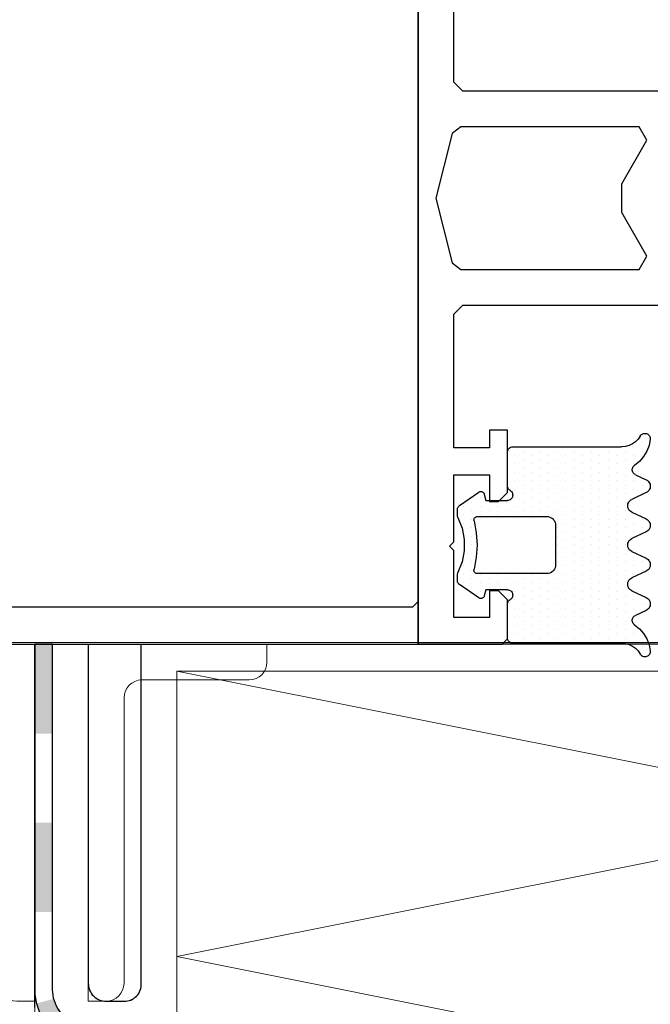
# Model space of a CAD drawing. Extents: x 4615668 to 9294084, y 5325188 to 10688993.
# Tile 220 of 256: x 4639509.65 to 4639513.18, y 5327147.94 to 5327153.46. Entities that reach past the tile are written whole.
import ezdxf

# ---------------------------------------------------------------- set-up
doc = ezdxf.new("R2010")
doc.units = 0
doc.header["$MEASUREMENT"] = 0
for name, color, linetype, lineweight in [('A_wymiary', 152, 'Continuous', 5), ('ATH 1-0', 142, 'Continuous', 5), ('ATH 2-0', 40, 'Continuous', 5), ('ATH 3-0', 102, 'Continuous', 5), ('ATH Al', 5, 'Continuous', 5), ('AW_OBRÓBKI', 3, 'Continuous', 5)]:
    doc.layers.add(name, color=color, linetype=linetype, lineweight=lineweight)
for name, color, linetype in [('ConProfile', 7, 'Continuous'), ('CrossSectionsGums', 7, 'Continuous'), ('CrossSectionsProfils', 7, 'Continuous'), ('DIM', 7, 'Continuous')]:
    doc.layers.add(name, color=color, linetype=linetype)
doc.styles.add('Arial Narrow 20', font='arial.ttf', dxfattribs={"height": 20})
doc.dimstyles.new('1do100 ok', dxfattribs={"dimscale": 0.5, "dimtxt": 12, "dimasz": 25, "dimexe": 20, "dimexo": 0, "dimgap": 5, "dimtad": 1, "dimdec": 0, "dimzin": 9, "dimtxsty": 'Arial Narrow 20', "dimblk": 'ARCHTICK', "dimcen": 3, "dimdle": 20, "dimclrd": 256, "dimclre": 256, "dimclrt": 256, "dimadec": 0, "dimazin": 2, "dimtfac": 1, "dimtdec": 0, "dimtix": 1, "dimtmove": 2, "dimatfit": 3, "dimldrblk": 'NONE', "dimfxl": 0, "dimtvp": 1, "dimtolj": 1, "dimtzin": 0, "dimlwd": 5, "dimlwe": 5, "dimarcsym": 0})

# ---------------------------------------------------------------- blocks, each defined once
blk = doc.blocks.new('K43_2153_X', base_point=(858.06159, 1427.40338))
at = {"layer": 'CrossSectionsProfils', "flags": 128}
for points in [[(853.35942, 1452.40358), (853.05942, 1452.10358), (853.05942, 1449.90349), (853.55942, 1449.40349), (854.05942, 1449.40349), (854.05942, 1450.90326), (856.05942, 1450.90326), (856.05942, 1447.15326), (856.30942, 1446.90326), (856.05942, 1446.65326), (856.05942, 1442.90326), (854.05942, 1442.90326), (854.05942, 1444.40349), (853.55942, 1444.40349), (853.05942, 1443.90349), (853.05942, 1440.40326), (854.05942, 1440.40326), (854.05942, 1441.40326), (856.05942, 1441.40326), (856.05942, 1433.90338), (855.55942, 1433.40338), (838.36159, 1433.40338)], [(838.36159, 1421.40338), (855.55942, 1421.40338), (856.05942, 1420.90338), (856.05942, 1413.40349)], [(942.05942, 1452.40358), (853.35942, 1452.40358)], [(933.85942, 1450.30358), (858.35942, 1450.30358), (858.05942, 1450.00358), (858.05942, 1404.80317), (858.35942, 1404.50317), (933.85942, 1404.50317)], [(855.66903, 1431.40338), (845.68039, 1431.40338), (845.24738, 1430.65338), (846.65967, 1428.20722), (846.65967, 1426.59953), (845.24738, 1424.15338), (845.68039, 1423.40338), (855.66903, 1423.40338), (856.1541, 1423.78211), (857.0594, 1427.40338), (856.1541, 1431.02464), (855.66903, 1431.40338)]]:
    blk.add_lwpolyline(points, dxfattribs=at)
blk = doc.blocks.new('Hatch84419', base_point=(5906.918, 668.989))
at = {"layer": 'CrossSectionsGums', "color": 8}
for p, q in [((6276.314, 681.534), (6276.314, 681.534)), ((6276.79, 681.534), (6276.79, 681.534)), ((6277.267, 681.534), (6277.267, 681.534)), ((6279.171, 681.534), (6279.171, 681.534)), ((6281.077, 681.534), (6281.077, 681.534)), ((6281.553, 681.534), (6281.553, 681.534)), ((6283.458, 681.534), (6283.458, 681.534)), ((6283.934, 681.534), (6283.934, 681.534)), ((6285.363, 681.534), (6285.363, 681.534)), ((6285.839, 681.534), (6285.839, 681.534)), ((6287.744, 681.534), (6287.744, 681.534)), ((6288.22, 681.534), (6288.22, 681.534)), ((6277.028, 681.057), (6277.028, 681.057)), ((6277.504, 681.057), (6277.504, 681.057)), ((6277.98, 681.057), (6277.98, 681.057)), ((6278.933, 681.057), (6278.933, 681.057)), ((6279.41, 681.057), (6279.41, 681.057)), ((6280.838, 681.057), (6280.838, 681.057)), ((6281.314, 681.057), (6281.314, 681.057)), ((6281.791, 681.057), (6281.791, 681.057)), ((6283.219, 681.057), (6283.219, 681.057)), ((6283.696, 681.057), (6283.696, 681.057)), ((6284.172, 681.057), (6284.172, 681.057)), ((6285.125, 681.057), (6285.125, 681.057)), ((6285.601, 681.057), (6285.601, 681.057)), ((6286.077, 681.057), (6286.077, 681.057)), ((6287.029, 681.057), (6287.029, 681.057)), ((6287.506, 681.057), (6287.506, 681.057)), ((6287.982, 681.057), (6287.982, 681.057)), ((6277.266, 680.581), (6277.266, 680.581)), ((6277.742, 680.581), (6277.742, 680.581)), ((6278.219, 680.581), (6278.219, 680.581)), ((6278.695, 680.581), (6278.695, 680.581)), ((6279.171, 680.581), (6279.171, 680.581)), ((6279.647, 680.581), (6279.647, 680.581)), ((6280.124, 680.581), (6280.124, 680.581)), ((6280.6, 680.581), (6280.6, 680.581)), ((6281.076, 680.581), (6281.076, 680.581)), ((6281.552, 680.581), (6281.552, 680.581)), ((6282.029, 680.581), (6282.029, 680.581)), ((6282.505, 680.581), (6282.505, 680.581)), ((6282.981, 680.581), (6282.981, 680.581)), ((6283.458, 680.581), (6283.458, 680.581)), ((6283.934, 680.581), (6283.934, 680.581)), ((6284.41, 680.581), (6284.41, 680.581)), ((6284.886, 680.581), (6284.886, 680.581)), ((6285.362, 680.581), (6285.362, 680.581)), ((6285.839, 680.581), (6285.839, 680.581)), ((6286.315, 680.581), (6286.315, 680.581)), ((6286.791, 680.581), (6286.791, 680.581)), ((6287.268, 680.581), (6287.268, 680.581)), ((6287.744, 680.581), (6287.744, 680.581)), ((6277.028, 680.105), (6277.028, 680.105)), ((6277.504, 680.105), (6277.504, 680.105)), ((6277.981, 680.105), (6277.981, 680.105)), ((6278.457, 680.105), (6278.457, 680.105)), ((6278.934, 680.105), (6278.934, 680.105)), ((6279.41, 680.105), (6279.41, 680.105)), ((6279.886, 680.105), (6279.886, 680.105)), ((6280.362, 680.105), (6280.362, 680.105)), ((6280.838, 680.105), (6280.838, 680.105)), ((6281.314, 680.105), (6281.314, 680.105)), ((6281.791, 680.105), (6281.791, 680.105)), ((6282.267, 680.105), (6282.267, 680.105)), ((6282.743, 680.105), (6282.743, 680.105)), ((6283.22, 680.105), (6283.22, 680.105)), ((6283.696, 680.105), (6283.696, 680.105)), ((6284.172, 680.105), (6284.172, 680.105)), ((6284.648, 680.105), (6284.648, 680.105)), ((6285.125, 680.105), (6285.125, 680.105)), ((6285.601, 680.105), (6285.601, 680.105)), ((6286.077, 680.105), (6286.077, 680.105)), ((6286.553, 680.105), (6286.553, 680.105)), ((6287.03, 680.105), (6287.03, 680.105)), ((6287.506, 680.105), (6287.506, 680.105)), ((6277.266, 679.628), (6277.266, 679.628)), ((6277.743, 679.628), (6277.743, 679.628)), ((6278.219, 679.628), (6278.219, 679.628)), ((6278.695, 679.628), (6278.695, 679.628)), ((6279.171, 679.628), (6279.171, 679.628)), ((6279.647, 679.628), (6279.647, 679.628)), ((6280.124, 679.628), (6280.124, 679.628)), ((6280.6, 679.628), (6280.6, 679.628)), ((6281.076, 679.628), (6281.076, 679.628)), ((6281.553, 679.628), (6281.553, 679.628)), ((6282.029, 679.628), (6282.029, 679.628)), ((6282.505, 679.628), (6282.505, 679.628)), ((6282.981, 679.628), (6282.981, 679.628)), ((6283.458, 679.628), (6283.458, 679.628)), ((6283.934, 679.628), (6283.934, 679.628)), ((6284.41, 679.628), (6284.41, 679.628)), ((6284.886, 679.628), (6284.886, 679.628)), ((6285.363, 679.628), (6285.363, 679.628)), ((6285.839, 679.628), (6285.839, 679.628)), ((6286.315, 679.628), (6286.315, 679.628)), ((6286.792, 679.628), (6286.792, 679.628)), ((6287.268, 679.628), (6287.268, 679.628)), ((6287.744, 679.628), (6287.744, 679.628)), ((6277.028, 679.152), (6277.028, 679.152)), ((6277.267, 678.676), (6277.267, 678.676)), ((6277.504, 679.152), (6277.504, 679.152)), ((6277.743, 678.676), (6277.743, 678.676)), ((6277.98, 679.152), (6277.98, 679.152)), ((6278.219, 678.676), (6278.219, 678.676)), ((6278.457, 679.152), (6278.457, 679.152)), ((6278.695, 678.676), (6278.695, 678.676)), ((6278.933, 679.152), (6278.933, 679.152)), ((6279.171, 678.676), (6279.171, 678.676)), ((6279.409, 679.152), (6279.409, 679.152)), ((6279.648, 678.676), (6279.648, 678.676)), ((6279.886, 679.152), (6279.886, 679.152)), ((6280.124, 678.676), (6280.124, 678.676)), ((6280.362, 679.152), (6280.362, 679.152)), ((6280.6, 678.676), (6280.6, 678.676)), ((6280.838, 679.152), (6280.838, 679.152)), ((6281.077, 678.676), (6281.077, 678.676)), ((6281.314, 679.152), (6281.314, 679.152)), ((6281.553, 678.676), (6281.553, 678.676)), ((6281.791, 679.152), (6281.791, 679.152)), ((6282.029, 678.676), (6282.029, 678.676)), ((6282.267, 679.152), (6282.267, 679.152)), ((6282.505, 678.676), (6282.505, 678.676)), ((6282.743, 679.152), (6282.743, 679.152)), ((6282.981, 678.676), (6282.981, 678.676)), ((6283.219, 679.152), (6283.219, 679.152)), ((6283.458, 678.676), (6283.458, 678.676)), ((6283.695, 679.152), (6283.695, 679.152)), ((6283.934, 678.676), (6283.934, 678.676)), ((6284.172, 679.152), (6284.172, 679.152)), ((6284.41, 678.676), (6284.41, 678.676)), ((6284.648, 679.152), (6284.648, 679.152)), ((6284.887, 678.676), (6284.887, 678.676)), ((6285.125, 679.152), (6285.125, 679.152)), ((6285.363, 678.676), (6285.363, 678.676)), ((6285.601, 679.152), (6285.601, 679.152)), ((6285.839, 678.676), (6285.839, 678.676)), ((6286.077, 679.152), (6286.077, 679.152)), ((6286.315, 678.676), (6286.315, 678.676)), ((6286.553, 679.152), (6286.553, 679.152)), ((6286.792, 678.676), (6286.792, 678.676)), ((6287.029, 679.152), (6287.029, 679.152)), ((6287.268, 678.676), (6287.268, 678.676)), ((6287.505, 679.152), (6287.505, 679.152)), ((6287.744, 678.676), (6287.744, 678.676)), ((6277.028, 678.2), (6277.028, 678.2)), ((6277.504, 678.2), (6277.504, 678.2)), ((6277.981, 678.2), (6277.981, 678.2)), ((6278.457, 678.2), (6278.457, 678.2)), ((6278.933, 678.2), (6278.933, 678.2)), ((6279.41, 678.2), (6279.41, 678.2)), ((6279.886, 678.2), (6279.886, 678.2)), ((6280.362, 678.2), (6280.362, 678.2)), ((6280.838, 678.2), (6280.838, 678.2)), ((6281.314, 678.2), (6281.314, 678.2)), ((6281.791, 678.2), (6281.791, 678.2)), ((6282.267, 678.2), (6282.267, 678.2)), ((6282.743, 678.2), (6282.743, 678.2)), ((6283.219, 678.2), (6283.219, 678.2)), ((6283.696, 678.2), (6283.696, 678.2)), ((6284.172, 678.2), (6284.172, 678.2)), ((6284.648, 678.2), (6284.648, 678.2)), ((6285.125, 678.2), (6285.125, 678.2)), ((6285.601, 678.2), (6285.601, 678.2)), ((6286.077, 678.2), (6286.077, 678.2)), ((6286.553, 678.2), (6286.553, 678.2)), ((6287.029, 678.2), (6287.029, 678.2)), ((6287.506, 678.2), (6287.506, 678.2)), ((6277.266, 677.724), (6277.266, 677.724)), ((6277.743, 677.724), (6277.743, 677.724)), ((6278.219, 677.724), (6278.219, 677.724)), ((6278.695, 677.724), (6278.695, 677.724)), ((6279.171, 677.724), (6279.171, 677.724)), ((6279.647, 677.724), (6279.647, 677.724)), ((6280.124, 677.724), (6280.124, 677.724)), ((6280.6, 677.724), (6280.6, 677.724)), ((6281.076, 677.724), (6281.076, 677.724)), ((6281.552, 677.724), (6281.552, 677.724)), ((6282.029, 677.724), (6282.029, 677.724)), ((6282.505, 677.724), (6282.505, 677.724)), ((6282.981, 677.724), (6282.981, 677.724)), ((6283.458, 677.724), (6283.458, 677.724)), ((6283.934, 677.724), (6283.934, 677.724)), ((6284.41, 677.724), (6284.41, 677.724)), ((6284.886, 677.724), (6284.886, 677.724)), ((6285.362, 677.724), (6285.362, 677.724)), ((6285.839, 677.724), (6285.839, 677.724)), ((6286.315, 677.724), (6286.315, 677.724)), ((6286.791, 677.724), (6286.791, 677.724)), ((6287.268, 677.724), (6287.268, 677.724)), ((6287.744, 677.724), (6287.744, 677.724)), ((6277.028, 677.247), (6277.028, 677.247)), ((6277.505, 677.247), (6277.505, 677.247)), ((6277.981, 677.247), (6277.981, 677.247)), ((6278.457, 677.247), (6278.457, 677.247)), ((6278.934, 677.247), (6278.934, 677.247)), ((6279.41, 677.247), (6279.41, 677.247)), ((6279.886, 677.247), (6279.886, 677.247)), ((6280.362, 677.247), (6280.362, 677.247)), ((6280.838, 677.247), (6280.838, 677.247)), ((6281.314, 677.247), (6281.314, 677.247)), ((6281.791, 677.247), (6281.791, 677.247)), ((6282.267, 677.247), (6282.267, 677.247)), ((6282.743, 677.247), (6282.743, 677.247)), ((6283.22, 677.247), (6283.22, 677.247)), ((6283.696, 677.247), (6283.696, 677.247)), ((6284.172, 677.247), (6284.172, 677.247)), ((6284.648, 677.247), (6284.648, 677.247)), ((6285.125, 677.247), (6285.125, 677.247)), ((6285.601, 677.247), (6285.601, 677.247)), ((6286.077, 677.247), (6286.077, 677.247)), ((6286.553, 677.247), (6286.553, 677.247)), ((6287.03, 677.247), (6287.03, 677.247)), ((6287.506, 677.247), (6287.506, 677.247)), ((6277.267, 676.771), (6277.267, 676.771)), ((6277.743, 676.771), (6277.743, 676.771)), ((6278.219, 676.771), (6278.219, 676.771)), ((6278.695, 676.771), (6278.695, 676.771)), ((6279.171, 676.771), (6279.171, 676.771)), ((6279.647, 676.771), (6279.647, 676.771)), ((6280.124, 676.771), (6280.124, 676.771)), ((6280.6, 676.771), (6280.6, 676.771)), ((6281.076, 676.771), (6281.076, 676.771)), ((6281.553, 676.771), (6281.553, 676.771)), ((6282.029, 676.771), (6282.029, 676.771)), ((6282.505, 676.771), (6282.505, 676.771)), ((6282.981, 676.771), (6282.981, 676.771)), ((6283.458, 676.771), (6283.458, 676.771)), ((6283.934, 676.771), (6283.934, 676.771)), ((6284.41, 676.771), (6284.41, 676.771)), ((6284.886, 676.771), (6284.886, 676.771)), ((6285.363, 676.771), (6285.363, 676.771)), ((6285.839, 676.771), (6285.839, 676.771)), ((6286.315, 676.771), (6286.315, 676.771)), ((6286.792, 676.771), (6286.792, 676.771)), ((6287.268, 676.771), (6287.268, 676.771)), ((6287.744, 676.771), (6287.744, 676.771)), ((6277.028, 676.295), (6277.028, 676.295)), ((6277.504, 676.295), (6277.504, 676.295)), ((6277.98, 676.295), (6277.98, 676.295)), ((6278.457, 676.295), (6278.457, 676.295)), ((6278.933, 676.295), (6278.933, 676.295)), ((6279.409, 676.295), (6279.409, 676.295)), ((6279.886, 676.295), (6279.886, 676.295)), ((6280.362, 676.295), (6280.362, 676.295)), ((6280.838, 676.295), (6280.838, 676.295)), ((6284.172, 676.295), (6284.172, 676.295)), ((6284.648, 676.295), (6284.648, 676.295)), ((6285.125, 676.295), (6285.125, 676.295)), ((6285.601, 676.295), (6285.601, 676.295)), ((6286.077, 676.295), (6286.077, 676.295)), ((6286.553, 676.295), (6286.553, 676.295)), ((6287.029, 676.295), (6287.029, 676.295)), ((6287.505, 676.295), (6287.505, 676.295)), ((6277.028, 675.342), (6277.028, 675.342)), ((6277.267, 675.818), (6277.267, 675.818)), ((6277.504, 675.342), (6277.504, 675.342)), ((6277.743, 675.818), (6277.743, 675.818)), ((6277.981, 675.342), (6277.981, 675.342)), ((6278.219, 675.818), (6278.219, 675.818)), ((6278.457, 675.342), (6278.457, 675.342)), ((6278.695, 675.818), (6278.695, 675.818)), ((6278.933, 675.342), (6278.933, 675.342)), ((6279.171, 675.818), (6279.171, 675.818)), ((6279.41, 675.342), (6279.41, 675.342)), ((6279.648, 675.818), (6279.648, 675.818)), ((6279.886, 675.342), (6279.886, 675.342)), ((6280.124, 675.818), (6280.124, 675.818)), ((6280.362, 675.342), (6280.362, 675.342)), ((6280.6, 675.818), (6280.6, 675.818)), ((6280.838, 675.342), (6280.838, 675.342)), ((6284.172, 675.342), (6284.172, 675.342)), ((6284.41, 675.818), (6284.41, 675.818)), ((6284.648, 675.342), (6284.648, 675.342)), ((6284.887, 675.818), (6284.887, 675.818)), ((6285.125, 675.342), (6285.125, 675.342)), ((6285.363, 675.818), (6285.363, 675.818)), ((6285.601, 675.342), (6285.601, 675.342)), ((6285.839, 675.818), (6285.839, 675.818)), ((6286.077, 675.342), (6286.077, 675.342)), ((6286.315, 675.818), (6286.315, 675.818)), ((6286.553, 675.342), (6286.553, 675.342)), ((6286.792, 675.818), (6286.792, 675.818)), ((6287.029, 675.342), (6287.029, 675.342)), ((6287.268, 675.818), (6287.268, 675.818)), ((6287.506, 675.342), (6287.506, 675.342)), ((6287.744, 675.818), (6287.744, 675.818)), ((6277.266, 674.866), (6277.266, 674.866)), ((6277.743, 674.866), (6277.743, 674.866)), ((6278.219, 674.866), (6278.219, 674.866)), ((6278.695, 674.866), (6278.695, 674.866)), ((6279.171, 674.866), (6279.171, 674.866)), ((6279.647, 674.866), (6279.647, 674.866)), ((6280.124, 674.866), (6280.124, 674.866)), ((6280.6, 674.866), (6280.6, 674.866)), ((6284.41, 674.866), (6284.41, 674.866)), ((6284.886, 674.866), (6284.886, 674.866)), ((6285.362, 674.866), (6285.362, 674.866)), ((6285.839, 674.866), (6285.839, 674.866)), ((6286.315, 674.866), (6286.315, 674.866)), ((6286.791, 674.866), (6286.791, 674.866)), ((6287.268, 674.866), (6287.268, 674.866)), ((6287.744, 674.866), (6287.744, 674.866)), ((6277.028, 674.39), (6277.028, 674.39)), ((6277.505, 674.39), (6277.505, 674.39)), ((6277.981, 674.39), (6277.981, 674.39)), ((6278.457, 674.39), (6278.457, 674.39)), ((6278.934, 674.39), (6278.934, 674.39)), ((6279.41, 674.39), (6279.41, 674.39)), ((6279.886, 674.39), (6279.886, 674.39)), ((6280.362, 674.39), (6280.362, 674.39)), ((6280.838, 674.39), (6280.838, 674.39)), ((6284.172, 674.39), (6284.172, 674.39)), ((6284.648, 674.39), (6284.648, 674.39)), ((6285.125, 674.39), (6285.125, 674.39)), ((6285.601, 674.39), (6285.601, 674.39)), ((6286.077, 674.39), (6286.077, 674.39)), ((6286.553, 674.39), (6286.553, 674.39)), ((6287.03, 674.39), (6287.03, 674.39)), ((6287.506, 674.39), (6287.506, 674.39)), ((6280.124, 673.914), (6280.124, 673.914)), ((6280.6, 673.914), (6280.6, 673.914)), ((6284.41, 673.914), (6284.41, 673.914)), ((6284.886, 673.914), (6284.886, 673.914)), ((6280.362, 673.437), (6280.362, 673.437)), ((6280.838, 673.437), (6280.838, 673.437)), ((6284.172, 673.437), (6284.172, 673.437)), ((6284.648, 673.437), (6284.648, 673.437)), ((6280.124, 672.961), (6280.124, 672.961)), ((6280.6, 672.961), (6280.6, 672.961)), ((6284.41, 672.961), (6284.41, 672.961)), ((6284.887, 672.961), (6284.887, 672.961)), ((6279.886, 672.485), (6279.886, 672.485)), ((6280.124, 672.008), (6280.124, 672.008)), ((6280.362, 672.485), (6280.362, 672.485)), ((6280.6, 672.008), (6280.6, 672.008)), ((6280.838, 672.485), (6280.838, 672.485)), ((6281.076, 672.008), (6281.076, 672.008)), ((6281.553, 672.008), (6281.553, 672.008)), ((6282.029, 672.008), (6282.029, 672.008)), ((6282.505, 672.008), (6282.505, 672.008)), ((6282.981, 672.008), (6282.981, 672.008)), ((6283.458, 672.008), (6283.458, 672.008)), ((6283.934, 672.008), (6283.934, 672.008)), ((6284.172, 672.485), (6284.172, 672.485)), ((6284.41, 672.008), (6284.41, 672.008)), ((6284.648, 672.485), (6284.648, 672.485)), ((6284.886, 672.008), (6284.886, 672.008)), ((6285.125, 672.485), (6285.125, 672.485)), ((6280.362, 671.532), (6280.362, 671.532)), ((6280.838, 671.532), (6280.838, 671.532)), ((6281.315, 671.532), (6281.315, 671.532)), ((6281.791, 671.532), (6281.791, 671.532)), ((6283.22, 671.532), (6283.22, 671.532)), ((6283.696, 671.532), (6283.696, 671.532)), ((6284.172, 671.532), (6284.172, 671.532)), ((6284.648, 671.532), (6284.648, 671.532))]:
    blk.add_line(p, q, dxfattribs=at)
blk = doc.blocks.new('120484', base_point=(6276.918, 673.989))
at = {"layer": 'CrossSectionsGums', "color": 1}
for p, q in [((6276.353, 681.939), (6276.313, 681.908)), ((6276.398, 681.964), (6276.353, 681.939)), ((6276.446, 681.98), (6276.398, 681.964)), ((6276.496, 681.988), (6276.446, 681.98)), ((6276.547, 681.987), (6276.496, 681.988)), ((6276.894, 681.922), (6276.547, 681.987)), ((6279.009, 681.951), (6278.949, 681.917)), ((6279.075, 681.975), (6279.009, 681.951)), ((6279.144, 681.987), (6279.075, 681.975)), ((6279.213, 681.987), (6279.144, 681.987)), ((6279.282, 681.975), (6279.213, 681.987)), ((6279.348, 681.951), (6279.282, 681.975)), ((6279.408, 681.917), (6279.348, 681.951)), ((6281.209, 681.951), (6281.149, 681.917)), ((6281.275, 681.975), (6281.209, 681.951)), ((6281.344, 681.987), (6281.275, 681.975)), ((6281.413, 681.987), (6281.344, 681.987)), ((6281.482, 681.975), (6281.413, 681.987)), ((6281.548, 681.951), (6281.482, 681.975)), ((6281.608, 681.916), (6281.548, 681.951)), ((6283.409, 681.951), (6283.349, 681.917)), ((6283.475, 681.975), (6283.409, 681.951)), ((6283.543, 681.987), (6283.475, 681.975)), ((6283.613, 681.987), (6283.543, 681.987)), ((6283.682, 681.975), (6283.613, 681.987)), ((6283.747, 681.951), (6283.682, 681.975)), ((6283.808, 681.917), (6283.747, 681.951)), ((6285.609, 681.951), (6285.549, 681.917)), ((6285.675, 681.975), (6285.609, 681.951)), ((6285.744, 681.987), (6285.675, 681.975)), ((6285.813, 681.987), (6285.744, 681.987)), ((6285.882, 681.975), (6285.813, 681.987)), ((6285.947, 681.951), (6285.882, 681.975)), ((6286.008, 681.916), (6285.947, 681.951)), ((6288.41, 681.987), (6288.063, 681.922)), ((6288.461, 681.988), (6288.41, 681.987)), ((6288.511, 681.98), (6288.461, 681.988)), ((6288.559, 681.964), (6288.511, 681.98)), ((6288.604, 681.939), (6288.559, 681.964)), ((6288.644, 681.908), (6288.604, 681.939)), ((6276.221, 681.73), (6276.218, 681.679)), ((6276.218, 681.679), (6276.224, 681.628)), ((6276.232, 681.779), (6276.221, 681.73)), ((6276.224, 681.628), (6276.239, 681.579)), ((6276.251, 681.827), (6276.232, 681.779)), ((6276.239, 681.579), (6276.261, 681.533)), ((6276.278, 681.87), (6276.251, 681.827)), ((6276.261, 681.533), (6276.291, 681.492)), ((6276.313, 681.908), (6276.278, 681.87)), ((6276.291, 681.492), (6276.328, 681.457)), ((6276.328, 681.457), (6276.37, 681.428)), ((6276.544, 681.308), (6276.37, 681.428)), ((6277.223, 681.797), (6276.894, 681.922)), ((6277.525, 681.617), (6277.223, 681.797)), ((6277.791, 681.386), (6277.525, 681.617)), ((6278.013, 681.112), (6277.791, 681.386)), ((6278.816, 681.758), (6278.533, 681.152)), ((6278.851, 681.818), (6278.816, 681.758)), ((6278.896, 681.872), (6278.851, 681.818)), ((6278.949, 681.917), (6278.896, 681.872)), ((6279.461, 681.872), (6279.408, 681.917)), ((6279.506, 681.818), (6279.461, 681.872)), ((6279.541, 681.758), (6279.506, 681.818)), ((6279.916, 680.954), (6279.541, 681.758)), ((6281.016, 681.758), (6280.641, 680.954)), ((6281.051, 681.818), (6281.016, 681.758)), ((6281.096, 681.872), (6281.051, 681.818)), ((6281.149, 681.917), (6281.096, 681.872)), ((6281.661, 681.872), (6281.608, 681.916)), ((6281.706, 681.818), (6281.661, 681.872)), ((6281.741, 681.758), (6281.706, 681.818)), ((6282.116, 680.954), (6281.741, 681.758)), ((6283.216, 681.758), (6282.841, 680.954)), ((6283.251, 681.818), (6283.216, 681.758)), ((6283.295, 681.872), (6283.251, 681.818)), ((6283.349, 681.917), (6283.295, 681.872)), ((6283.861, 681.872), (6283.808, 681.917)), ((6283.906, 681.818), (6283.861, 681.872)), ((6283.941, 681.758), (6283.906, 681.818)), ((6284.316, 680.954), (6283.941, 681.758)), ((6285.416, 681.758), (6285.041, 680.954)), ((6285.451, 681.818), (6285.416, 681.758)), ((6285.496, 681.872), (6285.451, 681.818)), ((6285.549, 681.917), (6285.496, 681.872)), ((6286.061, 681.872), (6286.008, 681.916)), ((6286.106, 681.818), (6286.061, 681.872)), ((6286.141, 681.758), (6286.106, 681.818)), ((6286.423, 681.152), (6286.141, 681.758)), ((6287.166, 681.386), (6286.944, 681.112)), ((6287.432, 681.617), (6287.166, 681.386)), ((6287.734, 681.797), (6287.432, 681.617)), ((6288.063, 681.922), (6287.734, 681.797)), ((6288.587, 681.428), (6288.413, 681.308)), ((6288.587, 681.428), (6288.629, 681.457)), ((6288.629, 681.457), (6288.665, 681.492)), ((6288.678, 681.87), (6288.644, 681.908)), ((6288.665, 681.492), (6288.695, 681.533)), ((6288.705, 681.827), (6288.678, 681.87)), ((6288.695, 681.533), (6288.718, 681.579)), ((6288.725, 681.779), (6288.705, 681.827)), ((6288.718, 681.579), (6288.733, 681.628)), ((6288.736, 681.73), (6288.725, 681.779)), ((6288.733, 681.628), (6288.739, 681.679)), ((6288.739, 681.679), (6288.736, 681.73)), ((6276.694, 681.16), (6276.544, 681.308)), ((6276.815, 680.988), (6276.694, 681.16)), ((6276.905, 680.797), (6276.815, 680.988)), ((6278.012, 681.112), (6278.045, 681.071)), ((6278.045, 681.071), (6278.085, 681.036)), ((6278.085, 681.036), (6278.131, 681.009)), ((6278.131, 681.009), (6278.18, 680.99)), ((6278.18, 680.99), (6278.232, 680.98)), ((6278.232, 680.98), (6278.285, 680.98)), ((6278.285, 680.98), (6278.337, 680.988)), ((6278.337, 680.988), (6278.386, 681.006)), ((6278.386, 681.006), (6278.432, 681.032)), ((6278.432, 681.032), (6278.473, 681.066)), ((6278.473, 681.066), (6278.507, 681.106)), ((6278.507, 681.106), (6278.533, 681.152)), ((6279.916, 680.954), (6279.951, 680.893)), ((6279.951, 680.893), (6279.996, 680.84)), ((6279.996, 680.84), (6280.049, 680.795)), ((6280.508, 680.795), (6280.561, 680.84)), ((6280.561, 680.84), (6280.606, 680.894)), ((6280.606, 680.894), (6280.641, 680.954)), ((6282.116, 680.954), (6282.151, 680.894)), ((6282.151, 680.894), (6282.196, 680.84)), ((6282.196, 680.84), (6282.249, 680.795)), ((6282.708, 680.795), (6282.761, 680.84)), ((6282.761, 680.84), (6282.806, 680.893)), ((6282.806, 680.893), (6282.841, 680.954)), ((6284.316, 680.954), (6284.351, 680.893)), ((6284.351, 680.893), (6284.396, 680.84)), ((6284.396, 680.84), (6284.449, 680.795)), ((6284.908, 680.795), (6284.961, 680.84)), ((6284.961, 680.84), (6285.006, 680.893)), ((6285.006, 680.893), (6285.041, 680.954)), ((6286.424, 681.152), (6286.45, 681.106)), ((6286.45, 681.106), (6286.484, 681.066)), ((6286.484, 681.066), (6286.525, 681.032)), ((6286.525, 681.032), (6286.57, 681.006)), ((6286.57, 681.006), (6286.62, 680.988)), ((6286.62, 680.988), (6286.672, 680.98)), ((6286.672, 680.98), (6286.725, 680.98)), ((6286.725, 680.98), (6286.777, 680.99)), ((6286.777, 680.99), (6286.826, 681.009)), ((6286.826, 681.009), (6286.872, 681.036)), ((6286.872, 681.036), (6286.911, 681.07)), ((6286.911, 681.07), (6286.945, 681.111)), ((6288.142, 680.988), (6288.052, 680.797)), ((6288.263, 681.16), (6288.142, 680.988)), ((6288.413, 681.308), (6288.263, 681.16)), ((6276.96, 680.594), (6276.905, 680.797)), ((6276.979, 680.384), (6276.96, 680.594)), ((6276.979, 680.384), (6276.979, 674.289)), ((6280.049, 680.795), (6280.109, 680.76)), ((6280.109, 680.76), (6280.175, 680.737)), ((6280.175, 680.737), (6280.244, 680.724)), ((6280.244, 680.724), (6280.313, 680.724)), ((6280.313, 680.724), (6280.382, 680.737)), ((6280.382, 680.737), (6280.447, 680.76)), ((6280.447, 680.76), (6280.508, 680.795)), ((6282.249, 680.795), (6282.309, 680.76)), ((6282.309, 680.76), (6282.375, 680.737)), ((6282.375, 680.737), (6282.444, 680.724)), ((6282.444, 680.724), (6282.513, 680.724)), ((6282.513, 680.724), (6282.582, 680.737)), ((6282.582, 680.737), (6282.647, 680.76)), ((6282.647, 680.76), (6282.708, 680.795)), ((6284.449, 680.795), (6284.509, 680.76)), ((6284.509, 680.76), (6284.575, 680.737)), ((6284.575, 680.737), (6284.644, 680.724)), ((6284.644, 680.724), (6284.713, 680.724)), ((6284.713, 680.724), (6284.782, 680.737)), ((6284.782, 680.737), (6284.848, 680.76)), ((6284.848, 680.76), (6284.908, 680.795)), ((6287.997, 680.594), (6287.979, 680.384)), ((6287.979, 674.289), (6287.979, 680.384)), ((6288.052, 680.797), (6287.997, 680.594)), ((6280.945, 676.439), (6280.909, 676.36)), ((6280.995, 676.51), (6280.945, 676.439)), ((6281.057, 676.572), (6280.995, 676.51)), ((6281.128, 676.622), (6281.057, 676.572)), ((6281.207, 676.659), (6281.128, 676.622)), ((6281.292, 676.681), (6281.207, 676.659)), ((6281.378, 676.689), (6281.292, 676.681)), ((6283.579, 676.689), (6281.378, 676.689)), ((6283.665, 676.681), (6283.579, 676.689)), ((6283.75, 676.659), (6283.665, 676.681)), ((6283.829, 676.622), (6283.75, 676.659)), ((6283.9, 676.572), (6283.829, 676.622)), ((6283.962, 676.51), (6283.9, 676.572)), ((6284.012, 676.439), (6283.962, 676.51)), ((6284.048, 676.36), (6284.012, 676.439)), ((6280.886, 676.276), (6280.878, 676.189)), ((6280.878, 676.189), (6280.878, 672.314)), ((6280.909, 676.36), (6280.886, 676.276)), ((6284.071, 676.276), (6284.048, 676.36)), ((6284.079, 676.189), (6284.071, 676.276)), ((6284.079, 672.314), (6284.079, 676.189)), ((6276.979, 674.289), (6276.983, 674.237)), ((6276.983, 674.237), (6276.997, 674.186)), ((6279.486, 674.219), (6279.449, 674.182)), ((6279.528, 674.249), (6279.486, 674.219)), ((6279.576, 674.271), (6279.528, 674.249)), ((6279.626, 674.284), (6279.576, 674.271)), ((6279.678, 674.289), (6279.626, 674.284)), ((6279.731, 674.284), (6279.678, 674.289)), ((6279.781, 674.271), (6279.731, 674.284)), ((6279.828, 674.249), (6279.781, 674.271)), ((6279.871, 674.219), (6279.828, 674.249)), ((6279.908, 674.182), (6279.871, 674.219)), ((6285.086, 674.219), (6285.049, 674.182)), ((6285.129, 674.249), (6285.086, 674.219)), ((6285.176, 674.271), (6285.129, 674.249)), ((6285.226, 674.284), (6285.176, 674.271)), ((6285.278, 674.289), (6285.226, 674.284)), ((6285.331, 674.284), (6285.278, 674.289)), ((6285.381, 674.271), (6285.331, 674.284)), ((6285.429, 674.249), (6285.381, 674.271)), ((6285.471, 674.219), (6285.429, 674.249)), ((6285.508, 674.182), (6285.471, 674.219)), ((6287.96, 674.186), (6287.974, 674.237)), ((6287.974, 674.237), (6287.979, 674.289)), ((6276.997, 674.186), (6277.019, 674.139)), ((6277.019, 674.139), (6277.049, 674.096)), ((6277.049, 674.096), (6277.086, 674.059)), ((6277.086, 674.059), (6277.128, 674.029)), ((6277.128, 674.029), (6277.176, 674.007)), ((6277.176, 674.007), (6277.226, 673.993)), ((6277.226, 673.993), (6277.278, 673.989)), ((6277.278, 673.989), (6279.159, 673.989)), ((6279.159, 673.989), (6279.211, 673.993)), ((6279.211, 673.993), (6279.261, 674.007)), ((6279.261, 674.007), (6279.309, 674.029)), ((6279.309, 674.029), (6279.352, 674.059)), ((6279.352, 674.059), (6279.389, 674.096)), ((6279.389, 674.096), (6279.419, 674.139)), ((6279.449, 674.182), (6279.419, 674.139)), ((6279.938, 674.139), (6279.908, 674.182)), ((6279.96, 674.092), (6279.938, 674.139)), ((6279.974, 674.041), (6279.96, 674.092)), ((6279.979, 673.989), (6279.974, 674.041)), ((6279.979, 673.989), (6279.979, 672.789)), ((6284.983, 674.041), (6284.979, 673.989)), ((6284.979, 672.789), (6284.979, 673.989)), ((6284.997, 674.091), (6284.983, 674.041)), ((6285.019, 674.139), (6284.997, 674.091)), ((6285.049, 674.182), (6285.019, 674.139)), ((6285.538, 674.139), (6285.508, 674.182)), ((6285.538, 674.139), (6285.568, 674.096)), ((6285.568, 674.096), (6285.605, 674.059)), ((6285.605, 674.059), (6285.648, 674.029)), ((6285.648, 674.029), (6285.695, 674.007)), ((6285.695, 674.007), (6285.746, 673.993)), ((6285.746, 673.993), (6285.798, 673.989)), ((6285.798, 673.989), (6287.678, 673.989)), ((6287.678, 673.989), (6287.73, 673.993)), ((6287.73, 673.993), (6287.781, 674.007)), ((6287.781, 674.007), (6287.828, 674.029)), ((6287.828, 674.029), (6287.871, 674.059)), ((6287.871, 674.059), (6287.908, 674.096)), ((6287.908, 674.096), (6287.938, 674.139)), ((6287.938, 674.139), (6287.96, 674.186)), ((6279.485, 672.553), (6279.479, 672.519)), ((6279.497, 672.586), (6279.485, 672.553)), ((6279.515, 672.616), (6279.497, 672.586)), ((6279.537, 672.643), (6279.515, 672.616)), ((6279.564, 672.665), (6279.537, 672.643)), ((6279.594, 672.683), (6279.564, 672.665)), ((6279.626, 672.695), (6279.594, 672.683)), ((6279.979, 672.789), (6279.626, 672.695)), ((6285.33, 672.695), (6284.979, 672.789)), ((6285.363, 672.683), (6285.33, 672.695)), ((6285.393, 672.665), (6285.363, 672.683)), ((6285.42, 672.643), (6285.393, 672.665)), ((6285.442, 672.616), (6285.42, 672.643)), ((6285.46, 672.586), (6285.442, 672.616)), ((6285.472, 672.553), (6285.46, 672.586)), ((6285.478, 672.519), (6285.472, 672.553)), ((6279.479, 672.519), (6279.479, 672.484)), ((6279.479, 672.484), (6279.485, 672.45)), ((6279.485, 672.45), (6279.497, 672.417)), ((6279.497, 672.417), (6279.515, 672.387)), ((6279.515, 672.387), (6280.264, 671.317)), ((6280.878, 672.314), (6280.882, 672.278)), ((6280.882, 672.278), (6280.892, 672.243)), ((6280.892, 672.243), (6280.908, 672.21)), ((6280.908, 672.21), (6280.929, 672.181)), ((6280.929, 672.181), (6280.956, 672.156)), ((6280.956, 672.156), (6280.987, 672.137)), ((6280.987, 672.137), (6281.02, 672.123)), ((6281.02, 672.123), (6281.056, 672.116)), ((6281.056, 672.116), (6281.092, 672.115)), ((6281.092, 672.115), (6281.128, 672.121)), ((6281.798, 672.249), (6281.128, 672.121)), ((6282.479, 672.292), (6281.798, 672.249)), ((6283.159, 672.249), (6282.479, 672.292)), ((6283.829, 672.121), (6283.159, 672.249)), ((6283.829, 672.121), (6283.865, 672.115)), ((6283.865, 672.115), (6283.901, 672.116)), ((6283.901, 672.116), (6283.937, 672.123)), ((6283.937, 672.123), (6283.97, 672.137)), ((6283.97, 672.137), (6284.001, 672.156)), ((6284.001, 672.156), (6284.028, 672.181)), ((6284.028, 672.181), (6284.049, 672.21)), ((6284.049, 672.21), (6284.065, 672.243)), ((6284.065, 672.243), (6284.075, 672.278)), ((6284.075, 672.278), (6284.079, 672.314)), ((6284.693, 671.317), (6285.442, 672.387)), ((6285.442, 672.387), (6285.46, 672.417)), ((6285.46, 672.417), (6285.472, 672.45)), ((6285.472, 672.45), (6285.478, 672.484)), ((6285.478, 672.484), (6285.478, 672.519)), ((6281.534, 671.455), (6280.941, 671.221)), ((6282.16, 671.574), (6281.534, 671.455)), ((6282.797, 671.574), (6282.16, 671.574)), ((6283.423, 671.455), (6282.797, 671.574)), ((6284.016, 671.221), (6283.423, 671.455)), ((6280.264, 671.317), (6280.294, 671.28)), ((6280.294, 671.28), (6280.33, 671.248)), ((6280.33, 671.248), (6280.371, 671.223)), ((6280.371, 671.223), (6280.415, 671.204)), ((6280.415, 671.204), (6280.462, 671.193)), ((6280.462, 671.193), (6280.51, 671.189)), ((6280.51, 671.189), (6280.805, 671.189)), ((6280.805, 671.189), (6280.84, 671.191)), ((6280.84, 671.191), (6280.875, 671.197)), ((6280.875, 671.197), (6280.909, 671.207)), ((6280.909, 671.207), (6280.941, 671.221)), ((6284.016, 671.221), (6284.048, 671.207)), ((6284.048, 671.207), (6284.082, 671.197)), ((6284.082, 671.197), (6284.117, 671.191)), ((6284.117, 671.191), (6284.152, 671.189)), ((6284.152, 671.189), (6284.447, 671.189)), ((6284.447, 671.189), (6284.495, 671.193)), ((6284.495, 671.193), (6284.542, 671.204)), ((6284.542, 671.204), (6284.586, 671.223)), ((6284.586, 671.223), (6284.627, 671.248)), ((6284.627, 671.248), (6284.663, 671.28)), ((6284.663, 671.28), (6284.693, 671.317))]:
    blk.add_line(p, q, dxfattribs=at)
at = {"layer": 'CrossSectionsGums'}
blk.add_blockref('Hatch84419', (5906.918, 668.989), dxfattribs=at)
blk = doc.blocks.new('*U5306')
at = {"color": 0, "linetype": 'ByBlock', "lineweight": -2, "transparency": 16777216}
blk.add_lwpolyline([(0, 0), (0, -338.4998), (40, -338.4998), (40, 0)], close=True, dxfattribs=at)
at = {"layer": 'ATH 3-0'}
blk.add_lwpolyline([(0, 0), (40, -8), (0, -16), (40, -24)], dxfattribs=at)
blk = doc.blocks.new('*U5308')
at = {"layer": 'ATH 1-0'}
h = blk.add_hatch(color=256, dxfattribs=at)
h.dxf.hatch_style = 2
h.paths.add_polyline_path([(0, 0), (0, -5), (1, -5), (1, 0)])
h = blk.add_hatch(color=256, dxfattribs=at)
h.dxf.hatch_style = 2
h.paths.add_polyline_path([(0, -10), (0, -15), (1, -15), (1, -10)])
h = blk.add_hatch(color=256, dxfattribs=at)
h.dxf.hatch_style = 2
h.paths.add_polyline_path([(0.099, -20.12, 0.094718), (0.584, -21.136), (2.988, -24.403), (3.794, -23.81), (1.39, -20.544, -0.094718), (1.066, -19.866)])
at = {"color": 0, "linetype": 'ByBlock', "lineweight": -2, "transparency": 16777216}
blk.add_lwpolyline([(0, 0), (0, -19.358, 0.159966), (0.584, -21.136), (5.43, -27.72), (5.43, -340), (-106.539, -340, 0.414214), (-109.539, -343), (-109.539, -440), (-108.539, -440), (-108.539, -343, -0.414214), (-106.539, -341), (5.43, -341, 0.414214), (6.43, -340), (6.43, -27.72, 0.15997), (6.235, -27.127), (1.39, -20.544, -0.159966), (1, -19.358), (1, 0)], format="xyb", close=True, dxfattribs=at)
blk = doc.blocks.new('20x10 kątownik')
at = {"layer": 'AW_OBRÓBKI'}
for points in [[(0, -20), (0, 0), (10, 0), (10, -1)], [(9, -2), (3, -2)], [(2, -3), (2, -19)], [(1, -20), (0, -20)]]:
    blk.add_lwpolyline(points, dxfattribs=at)
for centre, start, end in [((9, -1), 270, 360), ((3, -3), 90, 180), ((1, -19), 270, 0)]:
    blk.add_arc(centre, 1, start, end, dxfattribs=at)
blk = doc.blocks.new('G$CF6DD062E')
at = {"layer": 'A_wymiary', "ltscale": 40}
for points in [[(847.156, 635.317), (762.156, 635.317), (762.156, 6965.317), (847.156, 6965.317)], [(847.156, 6965.317), (867.156, 6965.317), (867.156, 635.317), (847.156, 635.317)]]:
    blk.add_lwpolyline(points, close=True, dxfattribs=at)
blk.add_lwpolyline([(762.156, 6965.317), (762.156, 635.317), (762.156, 295.317), (831.627, 295.317), (831.627, 606.915, 0.029325), (831.405, 607.609), (826.869, 612.145, -0.198912), (825.698, 614.973), (825.697, 635.316), (828.697, 635.317), (828.695, 616.317, 0.414258), (829.695, 615.317), (830.698, 615.317, 0.444219), (831.656, 616.317), (831.656, 635.317), (831.656, 635.317), (867.156, 635.317), (867.156, 6965.317)], format="xyb", close=True, dxfattribs=at)
at = {"layer": 'ConProfile', "color": 7}
for p, q in [((825.695, 635.316, 17837.55), (828.695, 635.317, 17837.55)), ((825.695, 614.973, 17837.55), (825.695, 635.316, 17837.55)), ((828.695, 635.317, 17837.55), (828.693, 616.317, 17837.55)), ((831.654, 616.317, 17837.55), (831.654, 635.317, 17837.55)), ((831.654, 635.317, 17837.55), (847.154, 635.317, 17837.55)), ((829.693, 615.317, 17837.55), (830.695, 615.317, 17837.55))]:
    blk.add_line(p, q, dxfattribs=at)
for centre, radius, start, end in [((829.693, 616.317, 17837.55), 1, 179.9923, 270.0009), ((830.723, 616.25, 17837.55), 0.934, 268.301, 4.1078)]:
    blk.add_arc(centre, radius, start, end, dxfattribs=at)
at = {"layer": 'CrossSectionsProfils', "ltscale": 40}
blk.add_lwpolyline([(831.625, 295.317), (762.156, 295.317), (762.156, 6965.317), (847.155, 6965.317), (847.155, 635.317)], dxfattribs=at)
blk.add_lwpolyline([(847.155, 6965.317), (867.154, 6965.317), (867.154, 635.317), (847.155, 635.317)], close=True, dxfattribs=at)
at = {"layer": 'ATH 2-0', "lineweight": 30}
blk.add_blockref('*U5308', (825.695, 635.316, 17837.55), dxfattribs=at)
at = {"layer": 'ATH 3-0', "lineweight": 5}
blk.add_blockref('*U5306', (833.642, 633.817, -1557.871), dxfattribs=at)
at = {"layer": 'ATH Al', "color": 5, "lineweight": 5, "xscale": -1}
blk.add_blockref('20x10 kątownik', (825.695, 635.316), dxfattribs=at)
at = {"layer": 'ATH Al', "color": 5, "lineweight": 5}
blk.add_blockref('20x10 kątownik', (828.694, 635.319), dxfattribs=at)
at = {"layer": 'CrossSectionsGums', "yscale": -1, "rotation": 90.00000000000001}
blk.add_blockref('120484', (852.154, 635.317), dxfattribs=at)
at = {"layer": 'CrossSectionsProfils', "rotation": 180}
blk.add_blockref('K43_2153_X', (847.154, 660.317), dxfattribs=at)
blk = doc.blocks.new('_ArchTick')
at = {"color": 0, "linetype": 'ByBlock', "const_width": 0.15}
blk.add_lwpolyline([(-0.5, -0.5), (0.5, 0.5)], dxfattribs=at)
blk = doc.blocks.new('*D5685')
at = {"layer": 'Defpoints', "color": 0}
for p in [(4639513.7829, 5327784.9675), (4639627.6994, 5327784.9675), (4639498.7835, 5327149.9675)]:
    blk.add_point(p, dxfattribs=at)
at = {"layer": 'DIM', "lineweight": 5, "ltscale": 40}
for p, q in [((4639627.6994, 5327139.9675), (4639627.6994, 5327794.9675)), ((4639513.7829, 5327784.9675), (4639637.6994, 5327784.9675)), ((4639498.7835, 5327149.9675), (4639637.6994, 5327149.9675))]:
    blk.add_line(p, q, dxfattribs=at)
at = {"layer": 'DIM', "linetype": 'ByBlock', "lineweight": 5, "xscale": 12.5, "yscale": 12.5, "zscale": 12.5}
for p, rotation in [((4639627.6994, 5327784.9675), 90), ((4639627.6994, 5327149.9675), 270)]:
    blk.add_blockref('_ArchTick', p, dxfattribs=dict(at, rotation=rotation))
at = {"layer": 'DIM', "lineweight": 0, "ltscale": 40, "insert": (4639614.9812, 5327467.4675), "char_height": 20, "attachment_point": 5, "rotation": 90, "style": 'Arial Narrow 20'}
blk.add_mtext('\\A1;635', dxfattribs=at)
blk = doc.blocks.new('_None')

msp = doc.modelspace()

# ---------------------------------------------------------------- block references
at = {"layer": 'A_wymiary', "ltscale": 40, "xscale": 0.1, "yscale": 0.1, "zscale": 0.1}
msp.add_blockref('G$CF6DD062E', (4639427.1679, 5327086.4248), dxfattribs=at)

# ---------------------------------------------------------------- dimensions: what is measured, and where the dimension line sits
at = {"layer": 'DIM', "color": 1, "lineweight": 0, "ltscale": 40}
dim = msp.add_linear_dim(base=(4639627.6994, 5327784.9675), p1=(4639498.7835, 5327149.9675), p2=(4639513.7829, 5327784.9675), angle=90, dimstyle='1do100 ok', override={"dimfxl": 1, "dimfxlon": 0}, dxfattribs=at)
dim.commit()
dim.dimension.update_dxf_attribs({"geometry": '*D5685', "text_midpoint": (4639614.9812, 5327467.4675)})

doc.saveas('drawing.dxf')
